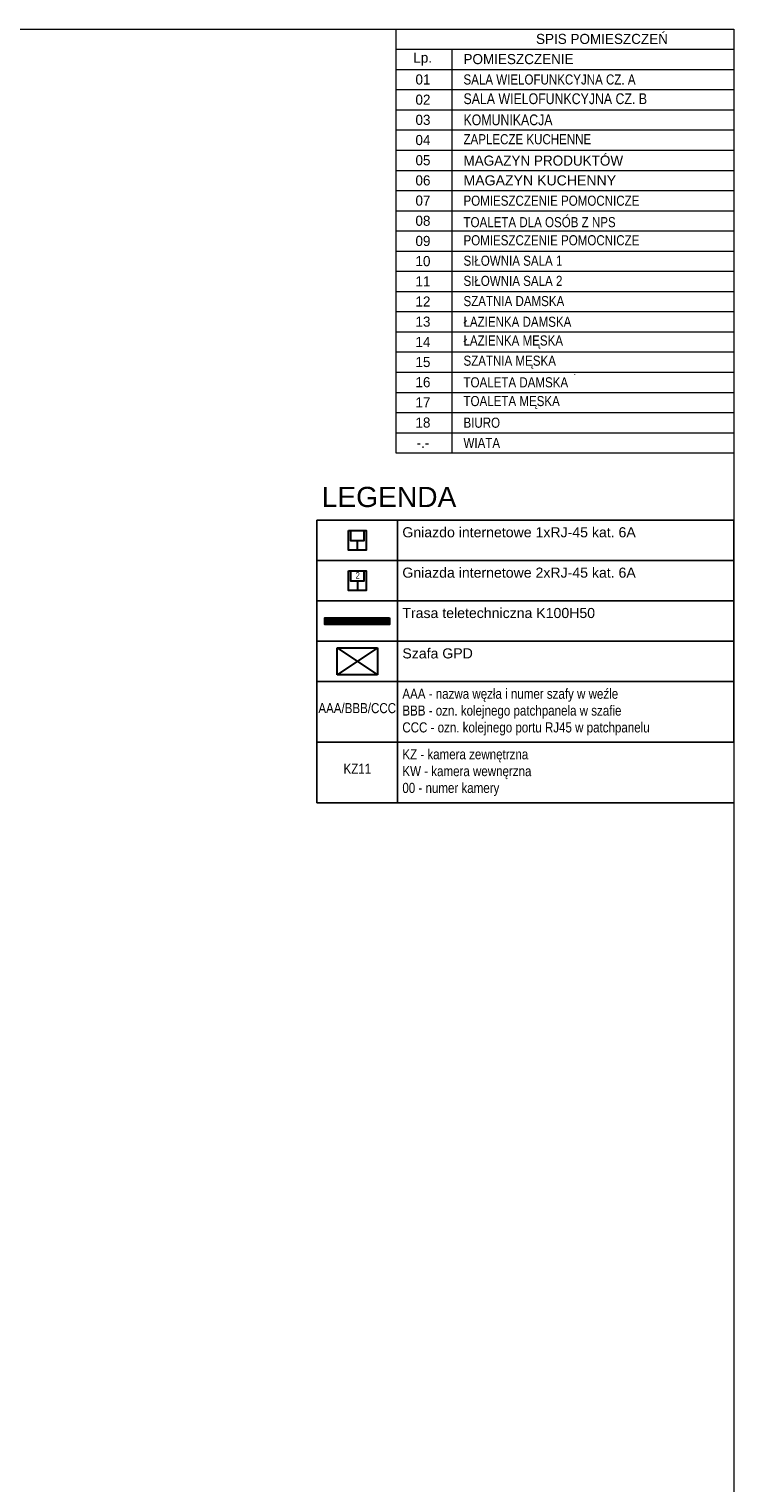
# Model space of a CAD drawing. Header units: metres. Extents: x 10441 to 19716, y -6570 to 1447.
# Tile 50 of 50: x 18668 to 19716, y -4631 to -2470. Entities that reach past the tile are written whole.
import ezdxf

# ---------------------------------------------------------------- set-up
doc = ezdxf.new("R2010")
doc.units = ezdxf.units.M
doc.header["$MEASUREMENT"] = 0
for name, color, linetype, lineweight in [('#elektryczne', 8, 'Continuous', 20), ('A_OPISY', 8, 'Continuous', 18), ('A_ramka', 8, 'Continuous', 9), ('EB_LAN', 6, 'Continuous', 9), ('EB_NPS', 5, 'Continuous', 5)]:
    doc.layers.add(name, color=color, linetype=linetype, lineweight=lineweight)
for name, color, linetype in [('EB_gniazda', 1, 'Continuous'), ('EB_opis', 7, 'Continuous'), ('EB_trasa kablowa', 150, 'Continuous')]:
    doc.layers.add(name, color=color, linetype=linetype)
doc.styles.add('ARIAL', font='arial.ttf')
doc.styles.add('ARIAL_N', font='ARIALN.TTF')
doc.styles.add('opisy okien', font='txt', dxfattribs={"height": 15})
doc.styles.get("Standard").update_dxf_attribs({"font": 'txt.shx'})

# ---------------------------------------------------------------- blocks, each defined once
blk = doc.blocks.new('opis tabela 55324266')
at = {"layer": 'EB_opis', "linetype": 'Continuous'}
for p, q in [((-89925443.8, -54747787.2), (-89925443.8, -54747727.2)), ((-89925443.8, -54747727.2), (-89925323.8, -54747727.2)), ((-89925323.8, -54747727.2), (-89925323.8, -54747787.2)), ((-89925323.8, -54747727.2), (-89924823.8, -54747727.2)), ((-89924823.8, -54747727.2), (-89924823.8, -54747787.2)), ((-89925323.8, -54747787.2), (-89925443.8, -54747787.2)), ((-89924823.8, -54747787.2), (-89925323.8, -54747787.2))]:
    blk.add_line(p, q, dxfattribs=at)
blk = doc.blocks.new('Gniazdo RJ45')
at = {"layer": 'EB_LAN', "linetype": 'Continuous', "lineweight": 30}
for points in [[(2694.813, 1885.649), (2694.813, 1885.824), (2694.618, 1885.824), (2694.618, 1885.649), (2694.813, 1885.649)], [(2694.713, 1885.736), (2694.623, 1885.736)], [(2694.813, 1885.669), (2694.713, 1885.669), (2694.713, 1885.804), (2694.813, 1885.804)]]:
    blk.add_lwpolyline(points, dxfattribs=at)
blk = doc.blocks.new('rj-45 dwa')
at = {"layer": 'EB_LAN', "linetype": 'Continuous', "lineweight": 30}
for points in [[(-90212372.8, -54813653.6), (-90212320.3, -54813653.6), (-90212320.3, -54813712.1), (-90212372.8, -54813712.1), (-90212372.8, -54813653.6)], [(-90212366.8, -54813653.6), (-90212366.8, -54813683.6), (-90212326.3, -54813683.6), (-90212326.3, -54813653.6)], [(-90212346.5, -54813683.6), (-90212346.5, -54813710.6)]]:
    blk.add_lwpolyline(points, dxfattribs=at)
at = {"layer": 'EB_LAN', "color": 0, "lineweight": 30, "insert": (-90212010.8, -54813667.2), "char_height": 20, "width": 722.048, "attachment_point": 5, "style": 'opisy okien'}
blk.add_mtext('\\pxi-3,l4,ql,t4;{\\fArial Narrow|b0|i0|c238|p39;2}', dxfattribs=at)
blk = doc.blocks.new('gpd 424324')
at = {"layer": 'EB_gniazda', "color": 6, "linetype": 'Continuous', "lineweight": 30}
for p, q in [((16518.2, -2216), (16578.2, -2216)), ((16518.2, -2256), (16518.2, -2216)), ((16518.2, -2216), (16578.2, -2256)), ((16578.2, -2216), (16518.2, -2256)), ((16578.2, -2216), (16578.2, -2256)), ((16578.2, -2256), (16518.2, -2256))]:
    blk.add_line(p, q, dxfattribs=at)

msp = doc.modelspace()

# ---------------------------------------------------------------- hatches: boundary and pattern name
at = {"layer": 'EB_trasa kablowa', "linetype": 'Continuous', "lineweight": 30, "transparency": 33554483}
h = msp.add_hatch(dxfattribs=at)
h.set_pattern_fill('ANSI31', color=6, scale=0.5, angle=180)
h.set_pattern_definition([(225, (89937583.951146, 54759276.26581), (0.04419417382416, -0.04419417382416), [])])
h.paths.add_polyline_path([(19107.8, -3355.3), (19204, -3355.3), (19204, -3345.3), (19107.8, -3345.3)])

# ---------------------------------------------------------------- linework, layer by layer
at = {"layer": '#elektryczne', "color": 0, "linetype": 'Continuous', "lineweight": 18}
msp.add_lwpolyline([(13875.9, -6570.3), (13875.9, -2470.3), (19715.9, -2470.3), (19715.9, -6570.3)], close=True, dxfattribs=at)
at = {"layer": 'A_OPISY', "ltscale": 3}
msp.add_line((19478.7, -2983.5), (19478.7, -2983.7), dxfattribs=at)
at = {"layer": 'A_ramka', "color": 0}
for p, q in [((19213.1, -2470.3), (19213.1, -3100.3)), ((19213.1, -2470.3), (19715.9, -2470.3)), ((19715.9, -2470.3), (19715.9, -3100.3)), ((19213.1, -2500.3), (19715.9, -2500.3)), ((19296.5, -2500.3), (19296.5, -3100.3)), ((19213.1, -2530.3), (19715.9, -2530.3)), ((19213.1, -2560.3), (19715.9, -2560.3)), ((19213.1, -2590.3), (19715.9, -2590.3)), ((19213.1, -2620.3), (19715.9, -2620.3)), ((19213.1, -2650.3), (19715.9, -2650.3)), ((19213.1, -2680.3), (19715.9, -2680.3)), ((19213.1, -2710.3), (19715.9, -2710.3)), ((19213.1, -2740.3), (19715.9, -2740.3)), ((19213.1, -2770.3), (19715.9, -2770.3)), ((19213.1, -2800.3), (19715.9, -2800.3)), ((19213.1, -2830.3), (19715.9, -2830.3)), ((19213.1, -2860.3), (19715.9, -2860.3)), ((19213.1, -2890.3), (19715.9, -2890.3)), ((19213.1, -2920.3), (19715.9, -2920.3)), ((19213.1, -2950.3), (19715.9, -2950.3)), ((19213.1, -2980.3), (19715.9, -2980.3)), ((19213.1, -3010.3), (19715.9, -3010.3)), ((19213.1, -3040.3), (19715.9, -3040.3)), ((19213.1, -3070.3), (19715.9, -3070.3)), ((19213.1, -3100.3), (19715.9, -3100.3))]:
    msp.add_line(p, q, dxfattribs=at)
at = {"layer": 'EB_opis', "linetype": 'Continuous'}
for p, q in [((19095.9, -3530.3), (19095.9, -3440.3)), ((19095.9, -3440.3), (19215.9, -3440.3)), ((19215.9, -3440.3), (19215.9, -3530.3)), ((19215.9, -3440.3), (19715.9, -3440.3)), ((19715.9, -3440.3), (19715.9, -3530.3)), ((19215.9, -3530.3), (19095.9, -3530.3)), ((19095.9, -3620.3), (19095.9, -3530.3)), ((19715.9, -3530.3), (19215.9, -3530.3)), ((19215.9, -3530.3), (19215.9, -3620.3)), ((19215.9, -3620.3), (19095.9, -3620.3)), ((19715.9, -3620.3), (19215.9, -3620.3))]:
    msp.add_line(p, q, dxfattribs=at)
at = {"layer": 'EB_trasa kablowa', "color": 6, "linetype": 'Continuous', "lineweight": 30}
msp.add_lwpolyline([(19204, -3345.3), (19204, -3355.3), (19107.8, -3355.3), (19107.8, -3345.3)], close=True, dxfattribs=at)

# ---------------------------------------------------------------- block references
at = {"layer": 'EB_gniazda', "linetype": 'Continuous', "lineweight": 30}
msp.add_blockref('gpd 424324', (2607.8, -1174.3), dxfattribs=at)
at = {"layer": 'EB_LAN', "xscale": -150, "yscale": 150, "zscale": 149.9999999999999, "rotation": 270.0000000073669}
msp.add_blockref('Gniazdo RJ45', (-263704.6, -407437.5), dxfattribs=at)
at = {"layer": 'EB_NPS', "color": 0, "linetype": 'Continuous', "lineweight": 50, "xscale": 0.5, "yscale": 0.5, "zscale": 0.5}
msp.add_blockref('rj-45 dwa', (45125329.2, 27403551.1), dxfattribs=at)
at = {"layer": 'EB_opis', "linetype": 'Continuous'}
for p in [(89944539.7, 54744526.9), (89944539.7, 54744466.9), (89944539.7, 54744406.9), (89944539.7, 54744346.9)]:
    msp.add_blockref('opis tabela 55324266', p, dxfattribs=at)

# ---------------------------------------------------------------- texts
at = {"layer": 'A_OPISY', "color": 0, "ltscale": 3, "char_height": 15, "width": 1136.849, "attachment_point": 5}
for s, insert in [('{\\fCentury Gothic|b0|i0|c238|p34;SPIS POMIESZCZEŃ}', (19519.7, -2485)), ('{\\fCentury Gothic|b0|i0|c0|p34;Lp.}', (19253.1, -2515)), ('\\pxql;{\\fCentury Gothic|b0|i0|c0|p34;POMIESZCZENIE}', (19882.2, -2515)), ('\\A1;{\\fCentury Gothic|b0|i0|c238|p34;01}', (19253.5, -2545.3)), ('\\pxql;{\\fArial Narrow|b0|i0|c238|p34;SALA WIELOFUNKCYJNA CZ. A}', (19882.2, -2545.3)), ('\\A1;{\\fCentury Gothic|b0|i0|c238|p34;02}', (19253.5, -2575.3)), ('\\A1;{\\fCentury Gothic|b0|i0|c238|p34;03}', (19253.5, -2605.3)), ('\\A1;{\\fCentury Gothic|b0|i0|c238|p34;04}', (19253.5, -2635.3)), ('\\pxql;{\\fArial Narrow|b0|i0|c238|p34;ZAPLECZE KUCHENNE}', (19882.2, -2634.1)), ('\\A1;{\\fCentury Gothic|b0|i0|c238|p34;05}', (19253.5, -2665.3)), ('\\pxql;{\\fCentury Gothic|b0|i0|c238|p34;MAGAZYN PRODUKTÓW}', (19882.2, -2665.9)), ('\\A1;{\\fCentury Gothic|b0|i0|c238|p34;06}', (19253.5, -2695.3)), ('\\A1;{\\fCentury Gothic|b0|i0|c238|p34;07}', (19253.5, -2725.3)), ('\\pxql;{\\fArial Narrow|b0|i0|c238|p34;POMIESZCZENIE POMOCNICZE}', (19882.2, -2725.5)), ('\\A1;{\\fCentury Gothic|b0|i0|c238|p34;08}', (19253.5, -2755.3)), ('\\pxql;{\\fArial Narrow|b0|i0|c238|p34;TOALETA DLA OSÓB Z NPS}', (19882.2, -2757.4)), ('\\A1;{\\fCentury Gothic|b0|i0|c238|p34;09}', (19253.5, -2785.3)), ('\\pxql;{\\fArial Narrow|b0|i0|c238|p34;POMIESZCZENIE POMOCNICZE}', (19882.2, -2784.3)), ('\\A1;{\\fCentury Gothic|b0|i0|c238|p34;10}', (19253.5, -2815.3)), ('\\pxql,t13;{\\fArial Narrow|b0|i0|c238|p34;SIŁOWNIA SALA 1}', (19882.2, -2814.7)), ('\\A1;{\\fCentury Gothic|b0|i0|c238|p34;11}', (19253.5, -2845.3)), ('\\pxql,t13;{\\fArial Narrow|b0|i0|c238|p34;SIŁOWNIA SALA 2}', (19882.2, -2844.7)), ('\\A1;{\\fCentury Gothic|b0|i0|c238|p34;12}', (19253.5, -2875.3)), ('\\pxql,t13;{\\fArial Narrow|b0|i0|c238|p34;SZATNIA DAMSKA}', (19882.2, -2874.7)), ('\\pxql,t37;{\\fArial Narrow|b0|i0|c238|p34;ŁAZIENKA DAMSKA}', (19882.2, -2905.5)), ('\\A1;{\\fCentury Gothic|b0|i0|c238|p34;13}', (19253.5, -2905.3)), ('\\A1;{\\fCentury Gothic|b0|i0|c238|p34;14}', (19253.5, -2935.3)), ('\\pxql,t37;{\\fArial Narrow|b0|i0|c238|p34;ŁAZIENKA MĘSKA}', (19882.2, -2935.5)), ('\\A1;{\\fCentury Gothic|b0|i0|c238|p34;15}', (19253.5, -2965.3)), ('\\pxql;{\\fArial Narrow|b0|i0|c238|p34;SZATNIA MĘSKA}', (19882.2, -2965.5)), ('\\A1;{\\fCentury Gothic|b0|i0|c238|p34;16}', (19253.5, -2995.3)), ('\\pxql;{\\fArial Narrow|b0|i0|c238|p34;TOALETA DAMSKA}', (19882.2, -2995.5)), ('\\A1;{\\fCentury Gothic|b0|i0|c238|p34;17}', (19253.5, -3025.3)), ('\\pxql;{\\fArial Narrow|b0|i0|c238|p34;TOALETA MĘSKA}', (19882.2, -3025.5)), ('\\A1;{\\fCentury Gothic|b0|i0|c238|p34;18}', (19253.5, -3055.3)), ('\\pxql;{\\fArial Narrow|b0|i0|c238|p34;BIURO}', (19882.2, -3055.5)), ('\\A1;{\\fCentury Gothic|b0|i0|c238|p34;-.-}', (19253.5, -3085.3)), ('\\pxql;{\\fArial Narrow|b0|i0|c238|p34;WIATA}', (19882.2, -3085.5))]:
    msp.add_mtext(s, dxfattribs=dict(at, insert=insert))
at = {"layer": 'A_OPISY', "color": 0, "ltscale": 0.25, "char_height": 16, "width": 530.13, "attachment_point": 1}
for s, insert in [('\\pxql;{\\fArial Narrow|b0|i0|c238|p34;SALA WIELOFUNKCYJNA CZ. B}', (19313.8, -2565.8)), ('\\pxql;{\\fArial Narrow|b0|i0|c238|p34;KOMUNIKACJA}', (19313.8, -2597.2))]:
    msp.add_mtext(s, dxfattribs=dict(at, insert=insert))
at = {"layer": 'A_OPISY', "color": 0, "ltscale": 3, "insert": (19882.2, -2695.3), "char_height": 15, "width": 1136.849, "attachment_point": 5, "style": 'ARIAL_N'}
msp.add_mtext('\\pxql,t13;{\\fArial|b0|i0|c238|p34;MAGAZYN KUCHENNY}', dxfattribs=at)
at = {"layer": 'EB_LAN', "color": 0, "lineweight": 13, "char_height": 15, "width": 361.024, "attachment_point": 5, "style": 'opisy okien'}
for s, insert in [('\\pxi-3,l4,ql,t4;{\\fArial Narrow|b0|i0|c238|p39;\\C6;AAA/BBB/CCC}', (19263.5, -3479.8)), ('\\pxi-3,l4,ql,t4;{\\fArial Narrow|b0|i0|c238|p39;\\C6;KZ11}', (19300.9, -3569.8))]:
    msp.add_mtext(s, dxfattribs=dict(at, insert=insert))
at = {"layer": 'EB_opis', "linetype": 'Continuous', "attachment_point": 1, "style": 'ARIAL'}
for s, insert, char_height in [('LEGENDA', (19102.9, -3150.8), 30), ('Gniazdo internetowe 1xRJ-45 kat. 6A', (19222.9, -3210.8), 15), ('Gniazda internetowe 2xRJ-45 kat. 6A', (19222.9, -3270.8), 15), ('Trasa teletechniczna K100H50', (19222.9, -3330.8), 15), ('Szafa GPD', (19222.9, -3390.8), 15), ('\\pxql;{\\fArial Narrow|b0|i0|c238|p39;\\C0;AAA - nazwa węzła i numer szafy w weźle\\PBBB - ozn. kolejnego patchpanela w szafie\\PCCC - ozn. kolejnego portu RJ45 w patchpanelu}', (19222.9, -3450.8), 15), ('{\\fArial Narrow|b0|i0|c238|p39;\\C0;KZ - kamera zewnętrzna\\PKW - kamera wewnęrzna\\P00 - numer kamery}', (19222.9, -3540.8), 15)]:
    msp.add_mtext_dynamic_manual_height_columns(s, width=484.348, gutter_width=1, heights=[0], dxfattribs=dict(at, insert=insert, char_height=char_height))

doc.saveas('drawing.dxf')
